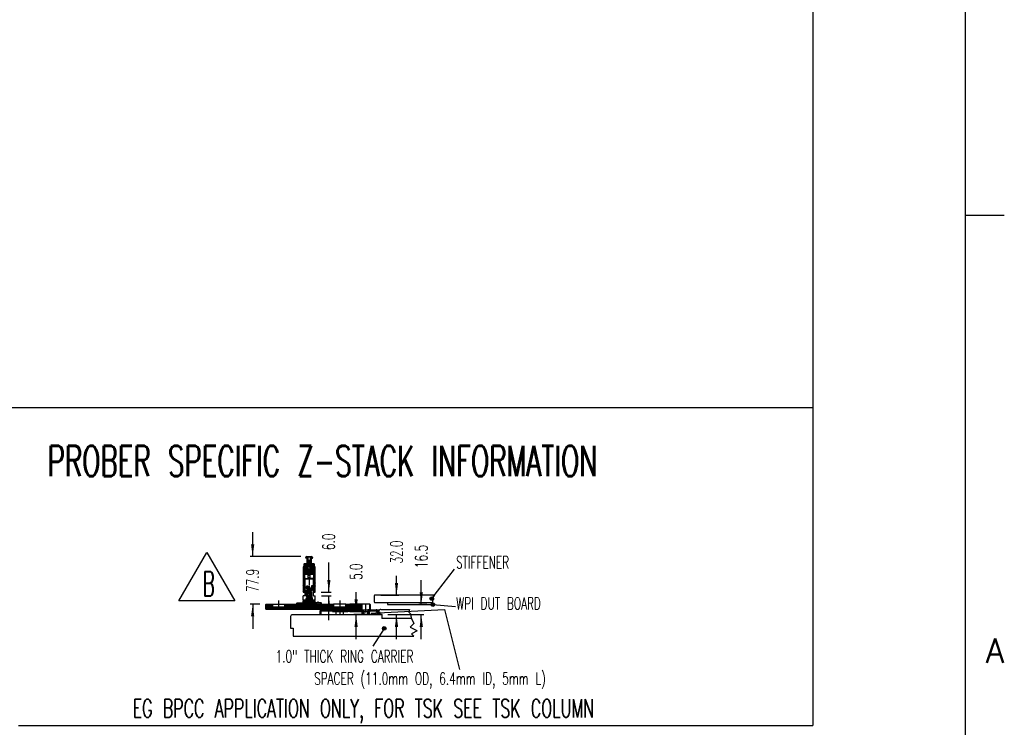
# Model space of a CAD drawing. Extents: x -1809 to 6113, y -4129 to 1471.
# Tile 161 of 197: x 4502 to 6113, y -3543 to -2385. Entities that reach past the tile are written whole.
import ezdxf

# ---------------------------------------------------------------- set-up
doc = ezdxf.new("R2010")
doc.units = 0
doc.linetypes.add('DOT_CENTER', pattern=[14, 12, -1, 0, -1])
doc.layers.get('0').update_dxf_attribs({"linetype": 'CONTINUOUS'})
doc.layers.add('08', color=7, linetype='CONTINUOUS')
doc.layers.add('1', color=7, linetype='CONTINUOUS')
doc.styles.add('CONVERTER_1', font='txt.shx', dxfattribs={"width": 0.63})
doc.styles.add('CONVERTER_11', font='txt.shx', dxfattribs={"width": 0.97875})
doc.styles.add('CONVERTER_2', font='txt.shx', dxfattribs={"width": 0.54})
doc.dimstyles.new('ME10_DIM_71', dxfattribs={"dimtxt": 20, "dimasz": 20, "dimexe": 4, "dimexo": 10, "dimtad": 0, "dimdec": 1, "dimzin": 1, "dimtxsty": 'CONVERTER_1', "dimsah": 1, "dimcen": 0.09, "dimclrd": 3, "dimclre": 3, "dimclrt": 3, "dimazin": 3, "dimtfac": 1, "dimtdec": 4, "dimtofl": 0, "dimtmove": 0, "dimatfit": 3, "dimtolj": 1, "dimtzin": 0})
doc.dimstyles.new('ME10_DIM_72', dxfattribs={"dimtxt": 20, "dimasz": 20, "dimexe": 4, "dimexo": 10, "dimtad": 0, "dimdec": 1, "dimzin": 1, "dimtxsty": 'CONVERTER_1', "dimsah": 1, "dimcen": 0.09, "dimclrd": 3, "dimclre": 3, "dimclrt": 3, "dimazin": 3, "dimtfac": 1, "dimtdec": 4, "dimtofl": 0, "dimtmove": 0, "dimatfit": 3, "dimtolj": 1, "dimtzin": 0})
doc.dimstyles.new('ME10_DIM_73', dxfattribs={"dimtxt": 20, "dimasz": 20, "dimexe": 4, "dimexo": 10, "dimtad": 0, "dimdec": 1, "dimzin": 1, "dimtxsty": 'CONVERTER_1', "dimsah": 1, "dimcen": 0.09, "dimclrd": 3, "dimclre": 3, "dimclrt": 3, "dimazin": 3, "dimtfac": 1, "dimtdec": 4, "dimtofl": 0, "dimtmove": 0, "dimatfit": 3, "dimtolj": 1, "dimtzin": 0})
doc.dimstyles.new('ME10_DIM_74', dxfattribs={"dimtxt": 20, "dimasz": 20, "dimexe": 4, "dimexo": 10, "dimtad": 0, "dimdec": 1, "dimzin": 1, "dimtxsty": 'CONVERTER_1', "dimsah": 1, "dimcen": 0.09, "dimclrd": 3, "dimclre": 3, "dimclrt": 3, "dimazin": 3, "dimtfac": 1, "dimtdec": 4, "dimtofl": 0, "dimtmove": 0, "dimatfit": 3, "dimtolj": 1, "dimtzin": 0})
doc.dimstyles.new('ME10_DIM_75', dxfattribs={"dimtxt": 20, "dimasz": 20, "dimexe": 4, "dimexo": 10, "dimtad": 0, "dimdec": 1, "dimzin": 1, "dimtxsty": 'CONVERTER_1', "dimsah": 1, "dimcen": 0.09, "dimclrd": 3, "dimclre": 3, "dimclrt": 3, "dimazin": 3, "dimtfac": 1, "dimtdec": 4, "dimtofl": 0, "dimtmove": 0, "dimatfit": 3, "dimtolj": 1, "dimtzin": 0})
doc.dimstyles.get("Standard").update_dxf_attribs({"dimtxt": 0.18, "dimasz": 0.18, "dimexe": 0.18, "dimexo": 0.0625, "dimgap": 0.09, "dimtad": 0, "dimtih": 1, "dimtoh": 1, "dimdec": 4, "dimzin": 0, "dimtxsty": 'STANDARD', "dimcen": 0.09, "dimazin": 3, "dimtfac": 1, "dimtdec": 4, "dimtofl": 0, "dimtmove": 0, "dimatfit": 3, "dimtolj": 1, "dimtzin": 0})
pattern_1 = [(135, (0, 400), (-1.06066017, -1.06066017), [])]
pattern_2 = [(135, (0, 400), (-0.70710678, -0.70710678), [])]
pattern_3 = [(45, (0, 400), (-0.56568542, 0.56568542), [])]
pattern_4 = [(45, (-131.211, 280.6721), (-0.70710678, 0.70710678), [])]
pattern_5 = [(45, (35.6448, 151.788), (-1.06066017, 1.06066017), [])]
pattern_6 = [(45, (-281.806, 299.6412), (-1.06066017, 1.06066017), [])]
pattern_7 = [(45, (0, 0), (-1.06066017, 1.06066017), [])]

# ---------------------------------------------------------------- blocks, each defined once
blk = doc.blocks.new('ATA1_S', base_point=(-217.38, -490.95))
at = {"layer": '1', "color": 7, "linetype": 'CONTINUOUS'}
blk.add_line((562.18, -490.95), (562.18, 56.21), dxfattribs=at)
at = {"layer": '1', "color": 1, "linetype": 'CONTINUOUS'}
blk.add_line((562.18, -354.91), (568.53, -354.91), dxfattribs=at)
at = {"layer": '1', "color": 7, "insert": (568.53, -426.18), "char_height": 4, "attachment_point": 6, "style": 'CONVERTER_11'}
blk.add_mtext('A', dxfattribs=at)
blk = doc.blocks.new('*D1160')
at = {"color": 3, "linetype": 'CONTINUOUS'}
for p, q in [((5118.6, -3326.5), (5118.6, -3294.9)), ((5092.8, -3326.5), (5122.6, -3326.5)), ((5104.6, -3358.5), (5122.6, -3358.5)), ((5118.6, -3398.5), (5118.6, -3358.5))]:
    blk.add_line(p, q, dxfattribs=at)
at = {"color": 3}
for points in [[(5115.9, -3306.5), (5121.2, -3306.5), (5118.6, -3326.5)], [(5121.2, -3378.5), (5115.9, -3378.5), (5118.6, -3358.5)]]:
    blk.add_solid(points, dxfattribs=at)
at = {"color": 3, "insert": (5128.6, -3274.9), "char_height": 20, "attachment_point": 7, "rotation": 90, "style": 'CONVERTER_1'}
blk.add_mtext('32.0', dxfattribs=at)
blk = doc.blocks.new('*D1159')
at = {"color": 3, "linetype": 'CONTINUOUS'}
for p, q in [((5159.1, -3342), (5159.1, -3302.3)), ((5168.2, -3342), (5155.1, -3342)), ((5104.6, -3358.5), (5163.1, -3358.5)), ((5159.1, -3398.5), (5159.1, -3358.5))]:
    blk.add_line(p, q, dxfattribs=at)
at = {"color": 3}
for points in [[(5156.5, -3322), (5161.8, -3322), (5159.1, -3342)], [(5161.8, -3378.5), (5156.5, -3378.5), (5159.1, -3358.5)]]:
    blk.add_solid(points, dxfattribs=at)
at = {"color": 3, "insert": (5169.1, -3282.3), "char_height": 20, "attachment_point": 7, "rotation": 90, "style": 'CONVERTER_1'}
blk.add_mtext('16.5', dxfattribs=at)
blk = doc.blocks.new('*D1158')
at = {"color": 3, "linetype": 'CONTINUOUS'}
for p, q in [((5007.9, -3321.7), (5007.9, -3272.9)), ((4995.3, -3321.7), (5011.9, -3321.7)), ((4995.6, -3327.7), (5011.9, -3327.7)), ((5007.9, -3367.7), (5007.9, -3327.7))]:
    blk.add_line(p, q, dxfattribs=at)
at = {"color": 3}
for points in [[(5005.3, -3301.7), (5010.5, -3301.7), (5007.9, -3321.7)], [(5010.5, -3347.7), (5005.3, -3347.7), (5007.9, -3327.7)]]:
    blk.add_solid(points, dxfattribs=at)
at = {"color": 3, "insert": (5017.6, -3252.9), "char_height": 20, "attachment_point": 7, "rotation": 90, "style": 'CONVERTER_1'}
blk.add_mtext('6.0', dxfattribs=at)
blk = doc.blocks.new('*D1157')
at = {"color": 3, "linetype": 'CONTINUOUS'}
for p, q in [((4883.2, -3263.6), (4883.2, -3223.6)), ((4962.1, -3263.6), (4879.2, -3263.6)), ((4895.1, -3341.5), (4879.2, -3341.5)), ((4883.2, -3341.5), (4883.2, -3381.5))]:
    blk.add_line(p, q, dxfattribs=at)
at = {"color": 3}
for points in [[(4880.5, -3243.6), (4885.8, -3243.6), (4883.2, -3263.6)], [(4885.8, -3361.5), (4880.5, -3361.5), (4883.2, -3341.5)]]:
    blk.add_solid(points, dxfattribs=at)
at = {"color": 3, "insert": (4892.9, -3321.4), "char_height": 20, "attachment_point": 7, "rotation": 90, "style": 'CONVERTER_1'}
blk.add_mtext('77.9', dxfattribs=at)
blk = doc.blocks.new('*D1156')
at = {"color": 3, "linetype": 'CONTINUOUS'}
for p, q in [((5052.5, -3353.5), (5052.5, -3321.7)), ((5084.6, -3358.5), (5048.5, -3358.5)), ((5052.5, -3398.5), (5052.5, -3358.5)), ((5052.6, -3353.5), (5056.5, -3353.5))]:
    blk.add_line(p, q, dxfattribs=at)
at = {"color": 3}
for points in [[(5049.8, -3333.5), (5055.1, -3333.5), (5052.5, -3353.5)], [(5055.1, -3378.5), (5049.8, -3378.5), (5052.5, -3358.5)]]:
    blk.add_solid(points, dxfattribs=at)
at = {"color": 3, "insert": (5062.5, -3301.7), "char_height": 20, "attachment_point": 7, "rotation": 90, "style": 'CONVERTER_1'}
blk.add_mtext('5.0', dxfattribs=at)
blk = doc.blocks.new('SV__1036', base_point=(4970.6, -3324.8))
at = {"layer": '1', "linetype": 'CONTINUOUS'}
h = blk.add_hatch(dxfattribs=at)
h.set_pattern_fill('USER', color=4, scale=1.5, angle=135, pattern_type=0)
h.set_pattern_definition(pattern_1)
h.paths.add_polyline_path([(4938.9, -3341.5), (4938.9, -3349.5), (4904.6, -3349.5), (4904.6, -3342), (4905.1, -3341.5), (4915.6, -3341.5), (4915.6, -3345.7), (4935.6, -3345.7), (4935.6, -3341.5)])
h = blk.add_hatch(dxfattribs=at)
h.set_pattern_fill('USER', color=4, scale=1.5, angle=135, pattern_type=0)
h.set_pattern_definition(pattern_1)
h.paths.add_polyline_path([(4965.6, -3341.5), (4965.6, -3345.7), (4985.6, -3345.7), (4985.6, -3341.5), (4988.9, -3341.5), (4988.9, -3349.5), (4942.2, -3349.5), (4942.2, -3341.5)])
h = blk.add_hatch(dxfattribs=at)
h.set_pattern_fill('USER', color=4, scale=1.5, angle=135, pattern_type=0)
h.set_pattern_definition(pattern_1)
h.paths.add_polyline_path([(5038.6, -3353.5), (5013.6, -3353.5), (5013.6, -3349.5), (4992.2, -3349.5), (4992.2, -3341.5), (5015.6, -3341.5), (5015.6, -3345.7), (5035.6, -3345.7), (5035.6, -3341.5), (5038.6, -3341.5)])
h = blk.add_hatch(dxfattribs=at)
h.set_pattern_fill('USER', color=4, scale=1.5, angle=135, pattern_type=0)
h.set_pattern_definition(pattern_1)
h.paths.add_polyline_path([(5038.9, -3341.5), (5038.6, -3341.5), (5038.6, -3353.5), (5038.9, -3353.5)])
h = blk.add_hatch(dxfattribs=at)
h.set_pattern_fill('USER', color=4, scale=1.5, angle=135, pattern_type=0)
h.set_pattern_definition(pattern_1)
h.paths.add_polyline_path([(5042.6, -3341.5), (5042.2, -3341.5), (5042.2, -3353.5), (5042.6, -3353.5)])
h = blk.add_hatch(dxfattribs=at)
h.set_pattern_fill('USER', color=4, scale=1.5, angle=135, pattern_type=0)
h.set_pattern_definition(pattern_1)
h.paths.add_polyline_path([(5061.6, -3341.5), (5052.6, -3341.5), (5049.6, -3341.5), (5042.6, -3341.5), (5042.6, -3353.5), (5064.6, -3353.5), (5064.6, -3350.5), (5061.6, -3350.5)])
h = blk.add_hatch(dxfattribs=at)
h.set_pattern_fill('USER', color=4, scale=1.5, angle=135, pattern_type=0)
h.set_pattern_definition(pattern_1)
h.paths.add_polyline_path([(5074.6, -3350.5), (5071.6, -3350.5), (5071.6, -3353.5), (5075.6, -3353.5), (5075.6, -3342), (5075.1, -3341.5), (5074.6, -3341.5)])
at = {"layer": '1', "color": 4, "linetype": 'CONTINUOUS'}
for p, q in [((4904.6, -3342), (4905.1, -3341.5)), ((4904.6, -3349.5), (4904.6, -3342)), ((4904.6, -3349.5), (4938.9, -3349.5)), ((4905.1, -3341.5), (4915.6, -3341.5)), ((4915.6, -3341.5), (4915.6, -3345.7)), ((4915.6, -3341.5), (4935.6, -3341.5)), ((4915.6, -3345.7), (4935.6, -3345.7)), ((4935.6, -3345.7), (4935.6, -3341.5)), ((4935.6, -3341.5), (4938.9, -3341.5)), ((4938.6, -3341.5), (4938.6, -3349.5)), ((4938.9, -3341.5), (4938.9, -3349.5)), ((4938.9, -3341.5), (4942.2, -3341.5)), ((4938.9, -3349.5), (4942.2, -3349.5)), ((4942.2, -3341.5), (4942.2, -3349.5)), ((4942.2, -3341.5), (4965.6, -3341.5)), ((4942.2, -3349.5), (4988.9, -3349.5)), ((4942.6, -3341.5), (4942.6, -3349.5)), ((4965.6, -3341.5), (4965.6, -3345.7)), ((4965.6, -3345.7), (4985.6, -3345.7)), ((4985.6, -3341.5), (4988.9, -3341.5)), ((4985.6, -3345.7), (4985.6, -3341.5)), ((4988.6, -3341.5), (4988.6, -3349.5)), ((4988.9, -3341.5), (4992.2, -3341.5)), ((4988.9, -3341.5), (4988.9, -3349.5)), ((4988.9, -3349.5), (4992.2, -3349.5)), ((4992.2, -3341.5), (5015.6, -3341.5)), ((4992.2, -3341.5), (4992.2, -3349.5)), ((4992.2, -3349.5), (5013.6, -3349.5)), ((4992.6, -3341.5), (4992.6, -3349.5)), ((5013.6, -3349.5), (5013.6, -3353.5)), ((5035.6, -3341.5), (5015.6, -3341.5)), ((5015.6, -3341.5), (5015.6, -3345.7)), ((5015.6, -3345.7), (5035.6, -3345.7)), ((5035.6, -3345.7), (5035.6, -3341.5)), ((5035.6, -3341.5), (5038.6, -3341.5)), ((5038.6, -3341.5), (5038.6, -3353.5)), ((5038.6, -3341.5), (5038.9, -3341.5)), ((5038.9, -3341.5), (5038.9, -3353.5)), ((5038.9, -3341.5), (5042.2, -3341.5)), ((5042.2, -3341.5), (5042.2, -3353.5)), ((5042.6, -3341.5), (5042.2, -3341.5)), ((5049.6, -3341.5), (5042.6, -3341.5)), ((5042.6, -3341.5), (5042.6, -3353.5)), ((5052.6, -3341.5), (5049.6, -3341.5)), ((5061.6, -3341.5), (5052.6, -3341.5)), ((5061.6, -3341.5), (5061.6, -3350.5)), ((5074.6, -3341.5), (5061.6, -3341.5)), ((5061.6, -3350.5), (5064.6, -3350.5)), ((5064.6, -3350.5), (5064.6, -3353.5)), ((5064.6, -3350.5), (5071.6, -3350.5)), ((5074.6, -3350.5), (5071.6, -3350.5)), ((5071.6, -3350.5), (5071.6, -3353.5)), ((5075.1, -3341.5), (5074.6, -3341.5)), ((5074.6, -3341.5), (5074.6, -3350.5)), ((5075.1, -3341.5), (5075.6, -3342)), ((5075.6, -3342), (5075.6, -3353.5)), ((5013.6, -3353.5), (5038.6, -3353.5)), ((5038.6, -3353.5), (5038.9, -3353.5)), ((5042.2, -3353.5), (5038.9, -3353.5)), ((5042.2, -3353.5), (5042.6, -3353.5)), ((5042.6, -3353.5), (5064.6, -3353.5)), ((5064.6, -3353.5), (5071.6, -3353.5)), ((5071.6, -3353.5), (5075.6, -3353.5))]:
    blk.add_line(p, q, dxfattribs=at)
at = {"layer": '1', "color": 4, "linetype": 'DOT_CENTER'}
for p, q in [((4925.6, -3335.5), (4925.6, -3347.8)), ((4940.6, -3341.2), (4940.6, -3350)), ((4975.6, -3335.5), (4975.6, -3347.8)), ((4990.6, -3341.2), (4990.6, -3350)), ((5025.6, -3335.5), (5025.6, -3358.8)), ((5040.6, -3341.2), (5040.6, -3354)), ((5068.1, -3340.3), (5068.1, -3355.2))]:
    blk.add_line(p, q, dxfattribs=at)
blk = doc.blocks.new('KUGELGELENK__1037', base_point=(4967.6, -3333.9))
at = {"layer": '1', "linetype": 'CONTINUOUS'}
h = blk.add_hatch(dxfattribs=at)
h.set_pattern_fill('USER', color=1, angle=135, pattern_type=0)
h.set_pattern_definition(pattern_2)
edge = h.paths.add_edge_path()
edge.add_line((4971.6, -3342.6), (4970.4, -3342.6))
edge.add_arc((4975.6, -3338.6), 6.5, 202.6199, 217.9799, ccw=False)
edge.add_arc((4975.6, -3338.6), 6.5, 517.3801, 202.6199, ccw=False)
edge.add_arc((4975.6, -3338.6), 6.5, 502.0201, 517.3801, ccw=False)
edge.add_line((4970.4, -3334.6), (4971.6, -3334.6))
edge.add_line((4971.6, -3334.6), (4971.6, -3342.6))
h = blk.add_hatch(dxfattribs=at)
h.set_pattern_fill('USER', color=1, angle=135, pattern_type=0)
h.set_pattern_definition(pattern_2)
edge = h.paths.add_edge_path()
edge.add_line((4980.7, -3342.6), (4979.6, -3342.6))
edge.add_line((4979.6, -3342.6), (4979.6, -3334.6))
edge.add_line((4979.6, -3334.6), (4980.7, -3334.6))
edge.add_arc((4975.6, -3338.6), 6.5, 382.6199, 397.9799, ccw=False)
edge.add_arc((4975.6, -3338.6), 6.5, 337.3801, 382.6199, ccw=False)
edge.add_arc((4975.6, -3338.6), 6.5, 322.0201, 337.3801, ccw=False)
h = blk.add_hatch(dxfattribs=at)
h.set_pattern_fill('USER', color=1, angle=135, pattern_type=0)
h.set_pattern_definition(pattern_2)
edge = h.paths.add_edge_path()
edge.add_line((4969.6, -3341.1), (4968.1, -3341.1))
edge.add_line((4968.1, -3341.1), (4967.6, -3340.6))
edge.add_line((4967.6, -3340.6), (4967.6, -3336.6))
edge.add_line((4967.6, -3336.6), (4968.1, -3336.1))
edge.add_line((4968.1, -3336.1), (4969.6, -3336.1))
edge.add_arc((4975.6, -3338.6), 6.5, 157.3801, -157.3801)
h = blk.add_hatch(dxfattribs=at)
h.set_pattern_fill('USER', color=1, angle=135, pattern_type=0)
h.set_pattern_definition(pattern_2)
edge = h.paths.add_edge_path()
edge.add_line((4983.1, -3341.1), (4981.6, -3341.1))
edge.add_arc((4975.6, -3338.6), 6.5, -22.6199, 22.6199)
edge.add_line((4981.6, -3336.1), (4983.1, -3336.1))
edge.add_line((4983.1, -3336.1), (4983.6, -3336.6))
edge.add_line((4983.6, -3336.6), (4983.6, -3340.6))
edge.add_line((4983.6, -3340.6), (4983.1, -3341.1))
at = {"layer": '1', "color": 7, "linetype": 'CONTINUOUS'}
for p, q in [((4971.6, -3334.6), (4970.4, -3334.6)), ((4972.6, -3334.6), (4971.6, -3334.6)), ((4971.6, -3334.6), (4971.6, -3342.6)), ((4979.6, -3334.6), (4978.6, -3334.6)), ((4980.7, -3334.6), (4979.6, -3334.6)), ((4979.6, -3334.6), (4979.6, -3342.6)), ((4968.1, -3336.1), (4967.6, -3336.6)), ((4967.6, -3336.6), (4967.6, -3340.6)), ((4967.6, -3340.6), (4968.1, -3341.1)), ((4969.6, -3336.1), (4968.1, -3336.1)), ((4968.1, -3341.1), (4969.6, -3341.1)), ((4971.6, -3342.6), (4970.4, -3342.6)), ((4972.6, -3342.6), (4971.6, -3342.6)), ((4979.6, -3342.6), (4978.6, -3342.6)), ((4980.7, -3342.6), (4979.6, -3342.6)), ((4981.6, -3336.1), (4983.1, -3336.1)), ((4983.1, -3341.1), (4981.6, -3341.1)), ((4983.1, -3336.1), (4983.6, -3336.6)), ((4983.6, -3340.6), (4983.1, -3341.1)), ((4983.6, -3336.6), (4983.6, -3340.6))]:
    blk.add_line(p, q, dxfattribs=at)
for start, end in [(142.0201, 157.3801), (22.6199, 37.9799), (157.3801, -157.3801), (-157.3801, -142.0201), (-37.9799, -22.6199), (-22.6199, 22.6199)]:
    blk.add_arc((4975.6, -3338.6), 6.5, start, end, dxfattribs=at)
blk = doc.blocks.new('SCHRAUBE__1038', base_point=(4969.6, -3324.7))
at = {"layer": '1', "color": 7, "linetype": 'CONTINUOUS'}
for p, q in [((4973.1, -3329.6), (4973.6, -3329.1)), ((4978.1, -3329.6), (4973.1, -3329.6)), ((4973.1, -3329.6), (4973.1, -3341.8)), ((4973.6, -3329.1), (4973.6, -3329.6)), ((4977.6, -3329.1), (4973.6, -3329.1)), ((4973.6, -3329.6), (4973.6, -3341.8)), ((4977.6, -3329.1), (4977.6, -3329.6)), ((4978.1, -3329.6), (4977.6, -3329.1)), ((4977.6, -3329.6), (4977.6, -3341.8)), ((4978.1, -3329.6), (4978.1, -3341.8)), ((4970.6, -3345.1), (4973.1, -3342.6)), ((4980.6, -3345.1), (4970.6, -3345.1)), ((4973.1, -3342.6), (4973.1, -3341.8)), ((4973.6, -3342.6), (4973.1, -3342.6)), ((4973.6, -3342.6), (4973.6, -3341.8)), ((4977.6, -3342.6), (4973.6, -3342.6)), ((4977.6, -3342.6), (4977.6, -3341.8)), ((4978.1, -3342.6), (4977.6, -3342.6)), ((4978.1, -3341.8), (4978.1, -3342.6)), ((4980.6, -3345.1), (4978.1, -3342.6))]:
    blk.add_line(p, q, dxfattribs=at)
blk = doc.blocks.new('IMBU_SCHRAUBE-M3X4__1039', base_point=(4982.6, -3289))
at = {"layer": '1', "linetype": 'CONTINUOUS'}
h = blk.add_hatch(dxfattribs=at)
h.set_pattern_fill('USER', color=1, scale=1.5, angle=45, pattern_type=0)
h.set_pattern_definition([(45, (0, 400), (-1.06066017, 1.06066017), [])])
h.paths.add_polyline_path([(4985.1, -3306.3), (4985.4, -3306.3), (4985.4, -3306), (4985.1, -3306), (4982.9, -3306), (4982.9, -3306.3)])
h = blk.add_hatch(dxfattribs=at)
h.set_pattern_fill('USER', color=1, scale=1.5, angle=45, pattern_type=0)
h.set_pattern_definition([(45, (27.4444, 441.1049), (-1.06066017, 1.06066017), [])])
h.paths.add_polyline_path([(4985.1, -3309), (4985.4, -3309), (4985.4, -3308.7), (4985.1, -3308.7), (4982.9, -3308.7), (4982.9, -3309)])
at = {"layer": '1', "color": 7, "linetype": 'CONTINUOUS'}
for p, q in [((4982.9, -3306), (4982.6, -3306.3)), ((4982.6, -3306.3), (4982.6, -3308.7)), ((4982.9, -3306.3), (4982.6, -3306.3)), ((4982.6, -3308.7), (4982.9, -3309)), ((4982.9, -3308.7), (4982.6, -3308.7)), ((4982.9, -3306), (4982.9, -3306.3)), ((4985.1, -3306), (4982.9, -3306)), ((4985.1, -3306.3), (4982.9, -3306.3)), ((4982.9, -3306.3), (4982.9, -3308.7)), ((4985.1, -3308.7), (4982.9, -3308.7)), ((4982.9, -3308.7), (4982.9, -3309)), ((4982.9, -3309), (4985.1, -3309)), ((4985.4, -3306), (4985.1, -3306)), ((4985.4, -3306.3), (4985.1, -3306.3)), ((4985.4, -3308.7), (4985.1, -3308.7)), ((4985.1, -3309), (4985.4, -3309)), ((4985.6, -3306.2), (4985.4, -3306)), ((4985.4, -3306.3), (4985.4, -3306)), ((4985.4, -3308.7), (4985.4, -3306.3)), ((4985.4, -3309), (4985.4, -3308.7)), ((4985.4, -3309), (4985.6, -3308.8)), ((4985.6, -3308.8), (4985.6, -3306.2))]:
    blk.add_line(p, q, dxfattribs=at)
blk = doc.blocks.new('POD__1040', base_point=(4951.5, -3312.4))
at = {"layer": '1', "linetype": 'CONTINUOUS'}
h = blk.add_hatch(dxfattribs=at)
h.set_pattern_fill('USER', color=1, scale=0.8, angle=45, pattern_type=0)
h.set_pattern_definition(pattern_3)
h.paths.add_polyline_path([(4968.9, -3345.5), (4967.6, -3345.5), (4967.6, -3341.1), (4968.9, -3341.1)])
h = blk.add_hatch(dxfattribs=at)
h.set_pattern_fill('USER', color=1, scale=0.8, angle=45, pattern_type=0)
h.set_pattern_definition(pattern_3)
h.paths.add_polyline_path([(4983.6, -3345.5), (4982.3, -3345.5), (4982.3, -3341.1), (4983.6, -3341.1)])
at = {"layer": '1', "color": 7, "linetype": 'CONTINUOUS'}
for p, q in [((4967.6, -3345.5), (4967.6, -3341.1)), ((4968.9, -3341.1), (4967.6, -3341.1)), ((4968.9, -3345.5), (4967.6, -3345.5)), ((4968.9, -3345.5), (4968.9, -3341.1)), ((4982.3, -3345.5), (4968.9, -3345.5)), ((4982.3, -3345.5), (4982.3, -3341.1)), ((4983.6, -3341.1), (4982.3, -3341.1)), ((4983.6, -3345.5), (4982.3, -3345.5)), ((4983.6, -3345.5), (4983.6, -3341.1))]:
    blk.add_line(p, q, dxfattribs=at)
blk = doc.blocks.new('DISK_FRONT__1041', base_point=(4979.8, -3316.5))
at = {"layer": '1', "linetype": 'CONTINUOUS'}
h = blk.add_hatch(dxfattribs=at)
h.set_pattern_fill('USER', color=1, angle=45, pattern_type=0)
h.set_pattern_definition(pattern_4)
h.paths.add_polyline_path([(4972.8, -3342.9), (4970.5, -3345.2), (4969.2, -3345.2), (4969.2, -3342.6), (4972.8, -3342.6)])
h = blk.add_hatch(dxfattribs=at)
h.set_pattern_fill('USER', color=1, angle=45, pattern_type=0)
h.set_pattern_definition(pattern_4)
h.paths.add_polyline_path([(4982, -3342.6), (4982, -3345.2), (4980.7, -3345.2), (4978.4, -3342.9), (4978.4, -3342.6)])
at = {"layer": '1', "color": 7, "linetype": 'CONTINUOUS'}
for p, q in [((4972.8, -3342.6), (4969.2, -3342.6)), ((4969.2, -3342.6), (4969.2, -3345.2)), ((4969.2, -3345.2), (4970.5, -3345.2)), ((4972.8, -3342.9), (4970.5, -3345.2)), ((4970.5, -3345.2), (4980.7, -3345.2)), ((4978.4, -3342.6), (4972.8, -3342.6)), ((4972.8, -3342.6), (4972.8, -3342.9)), ((4982, -3342.6), (4978.4, -3342.6)), ((4978.4, -3342.6), (4978.4, -3342.9)), ((4980.7, -3345.2), (4978.4, -3342.9)), ((4980.7, -3345.2), (4982, -3345.2)), ((4982, -3342.6), (4982, -3345.2))]:
    blk.add_line(p, q, dxfattribs=at)
at = {"layer": '1', "color": 1, "linetype": 'DOT_CENTER'}
blk.add_line((4975.6, -3341.1), (4975.6, -3346.1), dxfattribs=at)
blk = doc.blocks.new('FLANGE_FRONT__1042', base_point=(5050.5, -3400))
at = {"layer": '1', "linetype": 'CONTINUOUS'}
h = blk.add_hatch(dxfattribs=at)
h.set_pattern_fill('USER', color=1, scale=1.5, angle=45, pattern_type=0)
h.set_pattern_definition(pattern_5)
h.paths.add_polyline_path([(4955.6, -3339.5), (4956.1, -3339), (4965.6, -3339), (4965.6, -3335.1), (4969.1, -3335.1), (4969.1, -3336.1), (4967.6, -3336.1), (4967.6, -3345.5), (4966.6, -3345.5), (4965.6, -3344.5), (4965.6, -3341.5), (4956.1, -3341.5), (4955.6, -3341)])
h = blk.add_hatch(dxfattribs=at)
h.set_pattern_fill('USER', color=1, scale=1.5, angle=45, pattern_type=0)
h.set_pattern_definition(pattern_5)
h.paths.add_polyline_path([(4983.6, -3336.1), (4982.1, -3336.1), (4982.1, -3335.1), (4985.6, -3335.1), (4985.6, -3339), (4986.2, -3339), (4988.3, -3341.1), (4988.3, -3341.5), (4985.6, -3341.5), (4985.6, -3344.5), (4984.6, -3345.5), (4983.6, -3345.5)])
h = blk.add_hatch(dxfattribs=at)
h.set_pattern_fill('USER', color=1, scale=1.5, angle=45, pattern_type=0)
h.set_pattern_definition(pattern_5)
h.paths.add_polyline_path([(4994.9, -3339), (4995.1, -3339), (4995.6, -3339.5), (4995.6, -3341), (4995.1, -3341.5), (4992.8, -3341.5), (4992.8, -3341.1)])
at = {"layer": '1', "color": 7, "linetype": 'CONTINUOUS'}
for p, q in [((4965.6, -3335.1), (4969.1, -3335.1)), ((4965.6, -3339), (4965.6, -3335.1)), ((4969.1, -3335.1), (4969.1, -3336.1)), ((4969.1, -3335.1), (4970.1, -3335.1)), ((4981, -3335.1), (4982.1, -3335.1)), ((4982.1, -3335.1), (4982.1, -3336.1)), ((4982.1, -3335.1), (4985.6, -3335.1)), ((4985.6, -3339), (4985.6, -3335.1)), ((4956.1, -3339), (4955.6, -3339.5)), ((4955.6, -3341), (4955.6, -3339.5)), ((4956.1, -3341.5), (4955.6, -3341)), ((4956.1, -3339), (4965.6, -3339)), ((4965.6, -3341.5), (4956.1, -3341.5)), ((4965.6, -3341.5), (4965.6, -3344.5)), ((4966.6, -3345.5), (4965.6, -3344.5)), ((4966.6, -3345.5), (4967.6, -3345.5)), ((4967.6, -3336.1), (4969.1, -3336.1)), ((4967.6, -3345.5), (4967.6, -3336.1)), ((4967.6, -3345.5), (4983.6, -3345.5)), ((4969.1, -3336.1), (4969.6, -3336.1)), ((4981.6, -3336.1), (4982.1, -3336.1)), ((4983.6, -3336.1), (4982.1, -3336.1)), ((4983.6, -3345.5), (4983.6, -3336.1)), ((4983.6, -3345.5), (4984.6, -3345.5)), ((4984.6, -3345.5), (4985.6, -3344.5)), ((4985.6, -3339), (4986.2, -3339)), ((4985.6, -3341.5), (4985.6, -3344.5)), ((4985.6, -3341.5), (4988.3, -3341.5)), ((4988.3, -3341.1), (4986.2, -3339)), ((4994.9, -3339), (4986.2, -3339)), ((4988.3, -3341.5), (4988.3, -3341.1)), ((4988.3, -3341.1), (4992.8, -3341.1)), ((4988.3, -3341.5), (4992.8, -3341.5)), ((4994.9, -3339), (4992.8, -3341.1)), ((4992.8, -3341.1), (4992.8, -3341.5)), ((4992.8, -3341.5), (4995.1, -3341.5)), ((4995.1, -3339), (4994.9, -3339)), ((4995.1, -3341.5), (4995.6, -3341)), ((4995.6, -3341), (4995.6, -3339.5))]:
    blk.add_line(p, q, dxfattribs=at)
at = {"layer": '1', "color": 1, "linetype": 'DOT_CENTER'}
for p, q in [((4975.6, -3347.3), (4975.6, -3334.1)), ((4990.6, -3344), (4990.6, -3336.8))]:
    blk.add_line(p, q, dxfattribs=at)
at = {"layer": '1', "color": 7, "linetype": 'DOT_CENTER'}
blk.add_line((4995.1, -3339), (4995.6, -3339.5), dxfattribs=at)
blk = doc.blocks.new('SV__1043', base_point=(4975.6, -3285.6))
at = {"layer": '1', "linetype": 'CONTINUOUS'}
h = blk.add_hatch(dxfattribs=at)
h.set_pattern_fill('USER', color=1, scale=1.5, angle=45, pattern_type=0)
h.set_pattern_definition([(45, (231.6864, 293.1121), (-1.06066017, 1.06066017), [])])
edge = h.paths.add_edge_path()
edge.add_line((4972.3, -3342.7), (4973, -3342.7))
edge.add_line((4973, -3342.7), (4973.6, -3342.1))
edge.add_line((4973.6, -3342.1), (4973.6, -3326.5))
edge.add_line((4973.6, -3326.5), (4973.6, -3323.5))
edge.add_line((4973.6, -3323.5), (4975.6, -3322.6))
edge.add_line((4975.6, -3322.6), (4977.6, -3323.5))
edge.add_line((4977.6, -3323.5), (4977.6, -3342.1))
edge.add_line((4977.6, -3342.1), (4978.2, -3342.7))
edge.add_line((4978.2, -3342.7), (4979, -3342.7))
edge.add_spline(control_points=[(4979, -3342.7), (4979.6, -3342), (4979.1, -3341.2), (4978.6, -3340), (4978.9, -3339.2), (4979.1, -3338.5), (4979.1, -3337.8), (4978.9, -3336.7), (4978.8, -3335.2), (4979.5, -3333.9), (4980.1, -3333.5), (4980.4, -3333.2), (4980.6, -3332.5), (4980.3, -3331.3), (4980.4, -3329.9), (4979.7, -3328.8), (4979.5, -3327.5), (4979.5, -3325.3), (4979.7, -3322.3), (4979.9, -3318.9), (4980.3, -3315.6), (4980.3, -3312.9), (4980.9, -3311.4), (4980.4, -3310.3), (4980.2, -3312.1), (4979.7, -3312.9), (4979.2, -3314.4), (4977.9, -3315.1), (4976.7, -3314.5), (4975.6, -3313.5), (4974.5, -3312.4), (4973.5, -3311.5), (4972.4, -3310.8), (4971.4, -3312.1), (4971.4, -3314), (4971.3, -3316.8), (4971.4, -3320), (4971.5, -3323.1), (4971.6, -3325.2), (4971.4, -3326.6), (4971.3, -3327.9), (4971.2, -3329.6), (4971, -3331.5), (4971.1, -3332.7), (4970.9, -3333.5), (4971.4, -3333.7), (4972, -3333.3), (4972.5, -3334.2), (4972.6, -3335.2), (4972.3, -3336.4), (4971.9, -3337.5), (4972, -3338.7), (4972.2, -3340.4), (4971.6, -3341.7), (4972.3, -3342.7)], knot_values=[0, 0, 0, 0, 1.949832, 2.895531, 3.61291, 4.357552, 5.082304, 5.837823, 7.704288, 9.429481, 9.771851, 10.086906, 10.671191, 11.781941, 13.864526, 14.579803, 15.585352, 17.862842, 21.058666, 24.662982, 28.158028, 31.024084, 32.741444, 32.974943, 34.012284, 35.582258, 37.035952, 38.195794, 39.411957, 40.951462, 42.59341, 44.027193, 45.011801, 45.949104, 47.985178, 50.896591, 54.357326, 57.64521, 60.035898, 60.760714, 61.799857, 63.805131, 66.056765, 67.255141, 67.76474, 68.133222, 68.691098, 69.42432, 70.474228, 71.806011, 73.136281, 74.172434, 75.204802, 78.224914, 78.224914, 78.224914, 78.224914], degree=3, periodic=0)
at = {"layer": '1', "color": 7, "linetype": 'CONTINUOUS'}
for p, q in [((4973.1, -3271.2), (4974.1, -3270.2)), ((4974.1, -3270.2), (4977.1, -3270.2)), ((4978.1, -3271.2), (4977.1, -3270.2)), ((4973.1, -3276.2), (4973.1, -3271.2)), ((4973.1, -3271.2), (4978.1, -3271.2)), ((4973.1, -3276.2), (4973.7, -3276.8)), ((4973.1, -3276.2), (4978.1, -3276.2)), ((4973.7, -3276.8), (4973.7, -3299.1)), ((4973.7, -3276.8), (4977.5, -3276.8)), ((4977.5, -3276.8), (4978.1, -3276.2)), ((4977.5, -3299.1), (4977.5, -3276.8)), ((4978.1, -3271.2), (4978.1, -3276.2)), ((4969.6, -3299.1), (4968.6, -3300.1)), ((4968.6, -3300.1), (4982.6, -3300.1)), ((4968.6, -3300.1), (4968.6, -3327.7)), ((4969.6, -3299.1), (4973.7, -3299.1)), ((4973.7, -3299.1), (4977.5, -3299.1)), ((4981.6, -3299.1), (4977.5, -3299.1)), ((4981.6, -3299.1), (4982.6, -3300.1)), ((4982.6, -3327.7), (4982.6, -3300.1)), ((4968.6, -3327.7), (4965.6, -3327.7)), ((4965.6, -3334.5), (4965.6, -3327.7)), ((4965.6, -3334.5), (4971.6, -3334.5)), ((4972.2, -3334.5), (4971.6, -3334.5)), ((4971.6, -3334.5), (4971.6, -3342.7)), ((4973.6, -3326.5), (4973.1, -3326.5)), ((4973.6, -3323.5), (4975.6, -3322.6)), ((4973.6, -3326.5), (4973.6, -3323.5)), ((4973.6, -3323.5), (4977.6, -3323.5)), ((4973.6, -3326.5), (4973.6, -3342.1)), ((4973.6, -3326.5), (4977.6, -3326.5)), ((4975.6, -3322.6), (4977.6, -3323.5)), ((4977.6, -3323.5), (4977.6, -3342.1)), ((4977.6, -3326.5), (4978.1, -3326.5)), ((4979.2, -3334.5), (4979.6, -3334.5)), ((4979.6, -3334.5), (4985.6, -3334.5)), ((4979.6, -3334.5), (4979.6, -3342.7)), ((4982.6, -3327.7), (4985.6, -3327.7)), ((4985.6, -3334.5), (4985.6, -3327.7)), ((4971.6, -3342.7), (4972.3, -3342.7)), ((4973, -3342.7), (4972.3, -3342.7)), ((4973, -3342.7), (4973.6, -3342.1)), ((4973, -3342.7), (4978.2, -3342.7)), ((4978.2, -3342.7), (4977.6, -3342.1)), ((4979, -3342.7), (4978.2, -3342.7)), ((4979, -3342.7), (4979.6, -3342.7))]:
    blk.add_line(p, q, dxfattribs=at)
at = {"layer": '1', "color": 1, "linetype": 'CONTINUOUS'}
for p, q in [((4973.5, -3270.8), (4973.5, -3276.6)), ((4977.7, -3270.8), (4977.7, -3276.6)), ((4973.1, -3342.6), (4973.1, -3326.5)), ((4978.1, -3326.5), (4978.1, -3329)), ((4978.1, -3329), (4978.1, -3342.6))]:
    blk.add_line(p, q, dxfattribs=at)
at = {"layer": '1', "color": 1, "linetype": 'DOT_CENTER'}
blk.add_line((4975.6, -3268.8), (4975.6, -3344.4), dxfattribs=at)
blk.add_open_spline([(4972.3, -3342.7), (4971.6, -3341.8), (4972.4, -3340), (4971.6, -3337.5), (4972.9, -3335.2), (4972, -3332.9), (4970.8, -3334.2), (4971, -3332.4), (4971.2, -3329.5), (4971.3, -3326.8), (4971.8, -3325.8), (4969.9, -3301.5), (4978.4, -3322), (4981.6, -3304.3), (4978.8, -3327.9), (4979.9, -3329.1), (4980.1, -3329.5), (4980.5, -3332.2), (4980.8, -3333.1), (4979, -3334.2), (4978.7, -3336.4), (4979.3, -3338.5), (4978.1, -3340.4), (4979.8, -3341.7), (4979, -3342.7)], degree=3, knots=[33.215127, 33.215127, 33.215127, 33.215127, 36.255678, 38.309057, 40.817866, 43.003753, 44.947206, 46.434876, 46.434876, 46.434876, 47.604867, 50.994979, 58.948481, 62.213183, 66.797901, 68.053273, 68.053273, 68.053273, 69.943892, 70.606228, 74.031077, 75.439195, 76.844222, 79.650003, 79.650003, 79.650003, 79.650003], dxfattribs=at)
blk = doc.blocks.new('SV__1044', base_point=(4954.4, -3321.1))
at = {"layer": '1', "linetype": 'CONTINUOUS'}
h = blk.add_hatch(dxfattribs=at)
h.set_pattern_fill('USER', color=3, scale=1.5, angle=135, pattern_type=0)
h.set_pattern_definition(pattern_1)
edge = h.paths.add_edge_path()
edge.add_line((4971.5, -3275.6), (4967.5, -3275.6))
edge.add_arc((4967.5, -3276.1), 0.5, 90, 180)
edge.add_line((4967, -3276.1), (4967, -3279))
edge.add_line((4967, -3279), (4966.4, -3280))
edge.add_arc((4971.6, -3283), 6, 150, 180)
edge.add_line((4965.6, -3283), (4965.6, -3321.4))
edge.add_line((4965.6, -3321.4), (4965.9, -3321.7))
edge.add_line((4965.9, -3321.7), (4968.3, -3321.7))
edge.add_line((4968.3, -3321.7), (4968.6, -3321.4))
edge.add_line((4968.6, -3321.4), (4968.6, -3292.8))
edge.add_line((4968.6, -3292.8), (4973.1, -3292.8))
edge.add_line((4973.1, -3292.8), (4973.1, -3263.7))
edge.add_line((4973.1, -3263.7), (4973, -3263.6))
edge.add_line((4973, -3263.6), (4972.1, -3263.6))
edge.add_arc((4972.1, -3266.1), 2.5, 90, 180)
edge.add_line((4969.6, -3266.1), (4969.8, -3266.3))
edge.add_line((4969.8, -3266.3), (4971.6, -3266.3))
edge.add_line((4971.6, -3266.3), (4971.6, -3275.6))
edge.add_line((4971.6, -3275.6), (4971.5, -3275.6))
h = blk.add_hatch(dxfattribs=at)
h.set_pattern_fill('USER', color=3, scale=1.5, angle=45, pattern_type=0)
h.set_pattern_definition(pattern_6)
h.paths.add_polyline_path([(4973.5, -3264.1), (4973.5, -3292.8), (4973.1, -3292.8), (4973.1, -3263.7)])
h = blk.add_hatch(dxfattribs=at)
h.set_pattern_fill('USER', color=3, scale=1.5, angle=45, pattern_type=0)
h.set_pattern_definition(pattern_6)
h.paths.add_polyline_path([(4977.7, -3264.1), (4977.7, -3292.8), (4978.1, -3292.8), (4978.1, -3263.7)])
h = blk.add_hatch(dxfattribs=at)
h.set_pattern_fill('USER', color=3, scale=1.5, angle=135, pattern_type=0)
h.set_pattern_definition(pattern_1)
edge = h.paths.add_edge_path()
edge.add_line((4979.7, -3275.6), (4983.7, -3275.6))
edge.add_arc((4983.7, -3276.1), 0.5, 360, 450, ccw=False)
edge.add_line((4984.2, -3276.1), (4984.2, -3279))
edge.add_line((4984.2, -3279), (4984.8, -3280))
edge.add_arc((4979.6, -3283), 6, 360, 390, ccw=False)
edge.add_line((4985.6, -3283), (4985.6, -3321.4))
edge.add_line((4985.6, -3321.4), (4985.3, -3321.7))
edge.add_line((4985.3, -3321.7), (4982.9, -3321.7))
edge.add_line((4982.9, -3321.7), (4982.6, -3321.4))
edge.add_line((4982.6, -3321.4), (4982.6, -3292.8))
edge.add_line((4982.6, -3292.8), (4978.1, -3292.8))
edge.add_line((4978.1, -3292.8), (4978.1, -3263.7))
edge.add_line((4978.1, -3263.7), (4978.2, -3263.6))
edge.add_line((4978.2, -3263.6), (4979.1, -3263.6))
edge.add_arc((4979.1, -3266.1), 2.5, 360, 450, ccw=False)
edge.add_line((4981.6, -3266.1), (4981.4, -3266.3))
edge.add_line((4981.4, -3266.3), (4979.6, -3266.3))
edge.add_line((4979.6, -3266.3), (4979.6, -3275.6))
edge.add_line((4979.6, -3275.6), (4979.7, -3275.6))
at = {"layer": '1', "color": 3, "linetype": 'CONTINUOUS'}
for p, q in [((4969.6, -3266.1), (4969.6, -3266.1)), ((4969.6, -3266.1), (4969.6, -3266.1)), ((4969.6, -3266.1), (4969.8, -3266.3)), ((4971.6, -3266.3), (4969.8, -3266.3)), ((4971.6, -3266.3), (4971.6, -3275.6)), ((4972.1, -3263.6), (4973, -3263.6)), ((4973, -3263.6), (4973.1, -3263.7)), ((4973, -3263.6), (4975.6, -3263.6)), ((4973.1, -3263.7), (4973.5, -3264.1)), ((4973.1, -3263.7), (4973.1, -3292.8)), ((4973.5, -3264.1), (4975.6, -3264.1)), ((4973.5, -3264.1), (4973.5, -3292.8)), ((4975.6, -3263.6), (4978.2, -3263.6)), ((4975.6, -3264.1), (4977.7, -3264.1)), ((4977.7, -3264.1), (4978.1, -3263.7)), ((4977.7, -3292.8), (4977.7, -3264.1)), ((4978.1, -3263.7), (4978.2, -3263.6)), ((4978.1, -3292.8), (4978.1, -3263.7)), ((4978.2, -3263.6), (4979.1, -3263.6)), ((4981.4, -3266.3), (4979.6, -3266.3)), ((4979.6, -3275.6), (4979.6, -3266.3)), ((4981.4, -3266.3), (4981.6, -3266.1)), ((4981.6, -3266.1), (4981.6, -3266.1)), ((4981.6, -3266.1), (4981.6, -3266.1)), ((4965.6, -3282.4), (4965.6, -3282.4)), ((4965.6, -3283), (4965.6, -3321.4)), ((4966.4, -3280), (4967, -3279)), ((4967, -3276.1), (4967, -3279)), ((4971.5, -3275.6), (4967.5, -3275.6)), ((4971.6, -3275.6), (4971.5, -3275.6)), ((4971.6, -3275.6), (4971.6, -3275.6)), ((4971.6, -3275.6), (4971.6, -3275.6)), ((4971.6, -3275.6), (4971.6, -3275.6)), ((4971.6, -3275.6), (4971.6, -3275.6)), ((4979.7, -3275.6), (4979.6, -3275.6)), ((4979.6, -3275.6), (4979.6, -3275.6)), ((4979.6, -3275.6), (4979.6, -3275.6)), ((4979.6, -3275.6), (4979.6, -3275.6)), ((4979.6, -3275.6), (4979.6, -3275.6)), ((4983.7, -3275.6), (4979.7, -3275.6)), ((4984.2, -3279), (4984.2, -3276.1)), ((4984.2, -3279), (4984.8, -3280)), ((4985.6, -3282.4), (4985.6, -3282.4)), ((4985.6, -3321.4), (4985.6, -3283)), ((4968.6, -3321.4), (4968.6, -3292.8)), ((4973.1, -3292.8), (4968.6, -3292.8)), ((4973.5, -3292.8), (4973.1, -3292.8)), ((4973.5, -3292.8), (4973.7, -3292.8)), ((4977.5, -3292.8), (4977.7, -3292.8)), ((4978.1, -3292.8), (4977.7, -3292.8)), ((4982.6, -3292.8), (4978.1, -3292.8)), ((4982.6, -3292.8), (4982.6, -3321.4)), ((4965.6, -3321.4), (4965.9, -3321.7)), ((4965.9, -3321.7), (4968.3, -3321.7)), ((4968.3, -3321.7), (4968.6, -3321.4)), ((4982.6, -3321.4), (4982.9, -3321.7)), ((4982.9, -3321.7), (4985.3, -3321.7)), ((4985.3, -3321.7), (4985.6, -3321.4))]:
    blk.add_line(p, q, dxfattribs=at)
for centre, radius, start, end in [((4972.1, -3266.1), 2.5, 90, 180), ((4979.1, -3266.1), 2.5, 0, 90), ((4971.6, -3283), 6, 150, 180), ((4967.5, -3276.1), 0.5, 90, 180), ((4983.7, -3276.1), 0.5, 0, 90), ((4979.6, -3283), 6, 0, 30)]:
    blk.add_arc(centre, radius, start, end, dxfattribs=at)
blk = doc.blocks.new('PIN_ASSY_EG__1045', base_point=(4975.6, -3257.6))
at = {"layer": '1'}
for name, p in [('SV__1044', (4954.4, -3321.1)), ('SV__1043', (4975.6, -3285.6)), ('IMBU_SCHRAUBE-M3X4__1039', (4982.6, -3289)), ('FLANGE_FRONT__1042', (5050.5, -3400)), ('KUGELGELENK__1037', (4967.6, -3333.9)), ('SCHRAUBE__1038', (4969.6, -3324.7)), ('POD__1040', (4951.5, -3312.4)), ('DISK_FRONT__1041', (4979.8, -3316.5))]:
    blk.add_blockref(name, p, dxfattribs=at)
blk = doc.blocks.new('SPACER__1046', base_point=(5062.6, -3358.5))
at = {"layer": '1', "linetype": 'CONTINUOUS'}
h = blk.add_hatch(dxfattribs=at)
h.set_pattern_fill('USER', color=3, scale=1.5, angle=45, pattern_type=0)
h.set_pattern_definition(pattern_7)
h.paths.add_polyline_path([(5064.9, -3353.5), (5062.6, -3353.5), (5062.6, -3358.5), (5064.9, -3358.5)])
h = blk.add_hatch(dxfattribs=at)
h.set_pattern_fill('USER', color=3, scale=1.5, angle=45, pattern_type=0)
h.set_pattern_definition(pattern_7)
h.paths.add_polyline_path([(5073.6, -3353.5), (5071.3, -3353.5), (5071.3, -3358.5), (5073.6, -3358.5)])
at = {"layer": '1', "color": 3, "linetype": 'CONTINUOUS'}
for p, q in [((5062.6, -3353.5), (5064.9, -3353.5)), ((5062.6, -3358.5), (5062.6, -3353.5)), ((5064.9, -3358.5), (5062.6, -3358.5)), ((5064.9, -3353.5), (5064.9, -3358.5)), ((5064.9, -3353.5), (5071.3, -3353.5)), ((5071.3, -3358.5), (5064.9, -3358.5)), ((5071.3, -3353.5), (5071.3, -3358.5)), ((5071.3, -3353.5), (5073.6, -3353.5)), ((5073.6, -3358.5), (5071.3, -3358.5)), ((5073.6, -3353.5), (5073.6, -3358.5))]:
    blk.add_line(p, q, dxfattribs=at)
blk = doc.blocks.new('SPACER__1047', base_point=(5020.1, -3358.5))
at = {"layer": '1', "color": 3, "linetype": 'CONTINUOUS'}
for p, q in [((5020.1, -3358.5), (5020.1, -3353.5)), ((5020.1, -3353.5), (5028.8, -3353.5)), ((5031.1, -3358.5), (5020.1, -3358.5)), ((5028.8, -3353.5), (5031.1, -3353.5)), ((5031.1, -3353.5), (5031.1, -3358.5))]:
    blk.add_line(p, q, dxfattribs=at)
blk = doc.blocks.new('REV_B', base_point=(4762.3, -3336))
at = {"layer": '1', "color": 1, "linetype": 'CONTINUOUS'}
for p, q in [((4762.3, -3336), (4808.1, -3256.6)), ((4808.1, -3256.6), (4854, -3336)), ((4854, -3336), (4762.3, -3336))]:
    blk.add_line(p, q, dxfattribs=at)
at = {"layer": '1', "color": 1, "style": 'CONVERTER_2', "width": 0.54}
blk.add_text('B', height=40, dxfattribs=at).set_placement((4801.4, -3328))
blk = doc.blocks.new('TEXT__1075', base_point=(-2000, -2800))
at = {"layer": '1', "color": 7, "linetype": 'CONTINUOUS'}
for p, q in [((5800, -850), (5800, -2400)), ((5800, -2400), (5800, -3540)), ((5800, -2400), (5800, -3540)), ((4500, -3540), (5800, -3540))]:
    blk.add_line(p, q, dxfattribs=at)
at = {"layer": '1', "color": 1, "linetype": 'CONTINUOUS'}
blk.add_line((5800, -3020), (600, -3020), dxfattribs=at)
at = {"layer": '1'}
blk.add_blockref('REV_B', (4762.3, -3336), dxfattribs=at)
at = {"layer": '1', "color": 7, "style": 'CONVERTER_1', "width": 0.63}
blk.add_text('PROBER SPECIFIC Z-STACK INFORMATION', height=50, dxfattribs=at).set_placement((4547.6, -3132))
blk = doc.blocks.new('EG_TOP_LOAD_AP__1048', base_point=(4859.81, -3426.79))
at = {"layer": '1'}
h = blk.add_hatch(color=1, dxfattribs=at)
edge = h.paths.add_edge_path()
edge.add_arc((5176.26, -3332.17), 3, -180, 180)
h = blk.add_hatch(color=1, dxfattribs=at)
edge = h.paths.add_edge_path()
edge.add_arc((5178.21, -3342.04), 3, -180, 180)
h = blk.add_hatch(color=1, dxfattribs=at)
edge = h.paths.add_edge_path()
edge.add_arc((5098.39, -3381.01), 3, -180, 180)
at = {"layer": '08', "color": 6, "linetype": 'CONTINUOUS'}
for p, q in [((5082.76, -3326.54), (5081.76, -3327.54)), ((5081.76, -3327.54), (5081.76, -3337.54)), ((5180.73, -3326.54), (5082.76, -3326.54)), ((5179.03, -3332.92), (5177.39, -3335.09)), ((5177.39, -3335.09), (5177.39, -3338.54)), ((5180.73, -3326.54), (5178.76, -3329.38)), ((5178.76, -3329.38), (5179.03, -3332.92)), ((5075.56, -3350.61), (5085.04, -3350.61)), ((5081.76, -3337.54), (5082.76, -3338.54)), ((5082.76, -3338.54), (5177.39, -3338.54)), ((5085.04, -3350.61), (5090.98, -3350.61)), ((5092.84, -3349.98), (5140.03, -3349.98)), ((5103.89, -3338.54), (5103.93, -3342.04)), ((5103.93, -3342.04), (5178.21, -3342.04)), ((5177.39, -3338.54), (5178.21, -3339.99)), ((5178.21, -3339.99), (5178.21, -3342.04)), ((4945.31, -3361.58), (4945.31, -3380.76)), ((5094.55, -3358.54), (4948.36, -3358.54)), ((4993.01, -3353.71), (4993.01, -3358.54)), ((4994.59, -3353.71), (4994.59, -3358.54)), ((4996.11, -3352.19), (5013.56, -3352.19)), ((5075.84, -3352.19), (5075.56, -3351.91)), ((5075.56, -3352.19), (5085.04, -3352.19)), ((5086.56, -3353.71), (5086.56, -3358.54)), ((5088.14, -3353.71), (5088.14, -3358.54)), ((5089.79, -3358.15), (5089.79, -3353.03)), ((5095.19, -3358.15), (5089.79, -3358.15)), ((5094.55, -3358.54), (5094.55, -3364.76)), ((5143.17, -3364.76), (5094.55, -3364.76)), ((5095.19, -3364.76), (5095.19, -3358.15)), ((4945.31, -3380.76), (4949.38, -3380.76)), ((4949.38, -3380.76), (4949.38, -3393.46)), ((4949.38, -3393.46), (5146.75, -3393.46))]:
    blk.add_line(p, q, dxfattribs=at)
at = {"layer": '08', "color": 6, "linetype": 'DOT_CENTER'}
for p, q in [((5140.03, -3349.98), (5138.81, -3354.58)), ((5138.81, -3354.58), (5142.22, -3357.5)), ((5142.22, -3357.5), (5141.98, -3360.9)), ((5141.98, -3360.9), (5143.17, -3364.76))]:
    blk.add_line(p, q, dxfattribs=at)
at = {"layer": '08', "color": 6, "linetype": 'CONTINUOUS'}
for centre, radius, start, end in [((4996.11, -3353.71), 3.1, 90, 180), ((5085.04, -3353.71), 3.1, 0, 90), ((5092.84, -3353.03), 3.05, 90, 180), ((4948.36, -3361.58), 3.05, 90, 180), ((4996.11, -3353.71), 1.52, 90, 180), ((5085.04, -3353.71), 1.52, 0, 90)]:
    blk.add_arc(centre, radius, start, end, dxfattribs=at)
at = {"layer": '1', "color": 6, "linetype": 'CONTINUOUS'}
blk.add_line((4996.11, -3350.61), (5013.56, -3350.61), dxfattribs=at)
at = {"layer": '1', "color": 6, "linetype": 'DOT_CENTER'}
for p, q in [((5143.17, -3364.76), (5147.17, -3372.76)), ((5147.17, -3372.76), (5141.17, -3378.76)), ((5141.17, -3378.76), (5152.17, -3384.76)), ((5152.17, -3384.76), (5143.17, -3389.76)), ((5143.17, -3389.76), (5146.75, -3393.46))]:
    blk.add_line(p, q, dxfattribs=at)
at = {"layer": '1', "color": 1}
for centre in [(5176.26, -3332.17), (5178.21, -3342.04), (5098.39, -3381.01)]:
    blk.add_circle(centre, 3, dxfattribs=at)
blk.add_solid([(5092.23, -3353.47), (5092.44, -3357.42), (5077.35, -3356.22)], dxfattribs=at)
blk.add_blockref('PIN_ASSY_EG__1045', (4975.56, -3257.57))
at = {"layer": '1'}
for name, p in [('SV__1036', (4970.56, -3324.78)), ('SPACER__1047', (5020.06, -3358.54)), ('SPACER__1046', (5062.56, -3358.54))]:
    blk.add_blockref(name, p, dxfattribs=at)
at = {"layer": '1', "color": 1, "style": 'CONVERTER_1', "width": 0.63}
for s, p in [('STIFFENER', (5215.98, -3282.96)), ('WPI DUT BOARD', (5216.33, -3350.17)), ('1.0" THICK RING CARRIER', (4920.81, -3436.79)), ('SPACER (11.0mm OD, 6.4mm ID, 5mm L)', (4983.75, -3473.02))]:
    blk.add_text(s, height=20, dxfattribs=at).set_placement(p)
at = {"layer": '1', "color": 7, "style": 'CONVERTER_1', "width": 0.63}
blk.add_text('EG BPCC APPLICATION ONLY, FOR TSK SEE TSK COLUMN', height=30, dxfattribs=at).set_placement((4686.87, -3526.79))
at = {"layer": '1'}
for base, p1, p2, dimstyle, picture, middle in [((5007.89, -3321.7), (4985.56, -3327.69), (4985.26, -3321.7), 'ME10_DIM_73', '*D1158', (5007.89, -3240.09)), ((5118.57, -3326.54), (5094.55, -3358.54), (5082.76, -3326.54), 'ME10_DIM_75', '*D1160', (5118.57, -3255.83)), ((4883.15, -3341.54), (4972.06, -3263.6), (4905.06, -3341.54), 'ME10_DIM_72', '*D1157', (4883.15, -3302.37)), ((5159.14, -3342.04), (5094.55, -3358.54), (5178.21, -3342.04), 'ME10_DIM_74', '*D1159', (5159.14, -3265.35)), ((5052.47, -3353.54), (5094.55, -3358.54), (5042.56, -3353.54), 'ME10_DIM_71', '*D1156', (5052.47, -3288.89))]:
    dim = blk.add_linear_dim(base=base, p1=p1, p2=p2, angle=90, dimstyle=dimstyle, dxfattribs=at)
    dim.commit()
    dim.dimension.update_dxf_attribs({"geometry": picture, "text_midpoint": middle, "text_rotation": 90})
at = {"layer": '1', "color": 1, "linetype": 'CONTINUOUS', "has_arrowhead": 0}
for points in [[(5176.26, -3332.17), (5213.55, -3284.01)], [(5077.35, -3356.22), (5196.9, -3349.99), (5221.82, -3448.49)], [(5178.21, -3342.04), (5214.95, -3345.18)], [(5098.39, -3381.01), (5079.94, -3410.1)]]:
    blk.add_leader(points, dimstyle='Standard', dxfattribs=at)

msp = doc.modelspace()

# ---------------------------------------------------------------- block references
at = {"layer": '1', "xscale": 10, "yscale": 10, "zscale": 10}
msp.add_blockref('ATA1_S', (-1745.9, -4065), dxfattribs=at)
at = {"layer": '1'}
for name, p in [('TEXT__1075', (-2000, -2800)), ('EG_TOP_LOAD_AP__1048', (4859.8, -3426.8))]:
    msp.add_blockref(name, p, dxfattribs=at)

doc.saveas('drawing.dxf')
